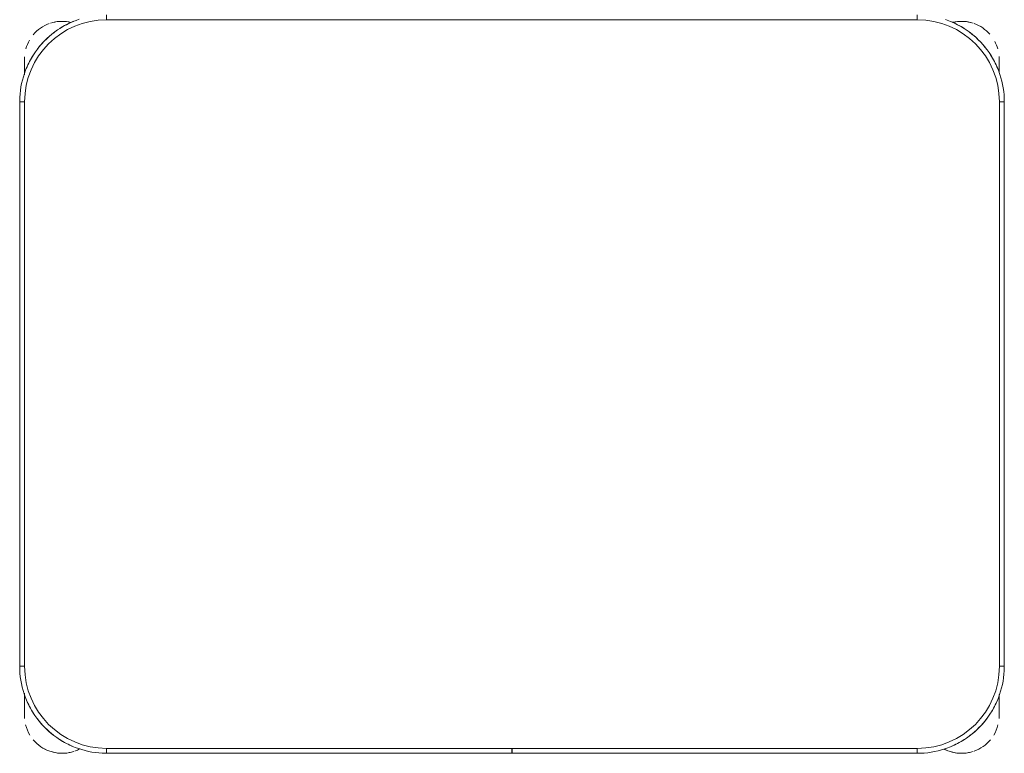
# Model space of a CAD drawing. Header units: metres. Extents: x 3 to 43.5, y -74 to -48.5.
# Tile 182 of 209: x 37.373 to 37.973, y -52.031 to -51.584. Entities that reach past the tile are written whole.
import ezdxf

# ---------------------------------------------------------------- set-up
doc = ezdxf.new("R2010")
doc.units = ezdxf.units.M
doc.layers.add('I-FURN', color=7, linetype='Continuous', lineweight=18)

# ---------------------------------------------------------------- blocks, each defined once
blk = doc.blocks.new('ConjuntoParaAlunoTamanho6 - CJA06_ConjuntoParaAlunoTamanho6-V2-1PAV - FRIGORÍFICA')
at = {"layer": 'I-FURN', "color": 253, "true_color": 0xaaaaaa}
for p, q in [((-0.247, 0.06497), (-0.247, 0.06197)), ((0.247, 0.06497), (0.247, 0.06197)), ((-0.29713, 0.03797), (-0.29713, 0.02828)), ((-0.29713, 0.02878), (-0.29713, 0.03797)), ((0.29687, 0.03797), (0.29687, 0.02961)), ((0.29687, 0.03299), (0.29687, 0.03797)), ((-0.3, 0.01197), (-0.3, -0.33203)), ((-0.3, 0.01197), (-0.297, 0.01197)), ((-0.3, 0.01197), (-0.3, -0.33203)), ((0.3, 0.01197), (0.297, 0.01197)), ((0.3, -0.33203), (0.3, 0.01197)), ((0.3, -0.33203), (0.3, 0.01197)), ((-0.3, -0.33203), (-0.297, -0.33203)), ((0.3, -0.33203), (0.297, -0.33203)), ((-0.29713, -0.34835), (-0.29713, -0.35394)), ((-0.29713, -0.34868), (-0.29713, -0.36203)), ((0.29687, -0.35394), (0.29687, -0.3492)), ((0.29687, -0.36203), (0.29687, -0.34961)), ((-0.29713, -0.35705), (-0.29713, -0.36203)), ((0.29687, -0.36203), (0.29687, -0.35705)), ((-0.247, -0.38503), (-0.247, -0.38203)), ((-0.00005, -0.38203), (-0.00005, -0.38503)), ((0.00005, -0.38503), (0.00005, -0.38203)), ((0.247, -0.38503), (0.247, -0.38203)), ((-0.247, -0.38503), (-0.00005, -0.38503)), ((-0.247, -0.38503), (-0.00005, -0.38503)), ((0.00005, -0.38503), (0.247, -0.38503)), ((0.00005, -0.38503), (0.247, -0.38503))]:
    blk.add_line(p, q, dxfattribs=at)
at = {"layer": 'I-FURN', "color": 253, "true_color": 0xaaaaaa, "flags": 128}
for points in [[(-0.26367, 0.06228), (-0.26567, 0.06157), (-0.26764, 0.06078), (-0.26957, 0.05992), (-0.27147, 0.05898), (-0.27333, 0.05796), (-0.27515, 0.05687), (-0.27693, 0.05571), (-0.27865, 0.05448), (-0.28033, 0.05318), (-0.28195, 0.05181), (-0.28351, 0.05038), (-0.28502, 0.04889), (-0.28647, 0.04734), (-0.28785, 0.04574), (-0.28917, 0.04407), (-0.29042, 0.04236), (-0.2916, 0.0406), (-0.29271, 0.0388), (-0.29374, 0.03695), (-0.29471, 0.03506), (-0.29559, 0.03313), (-0.2964, 0.03117), (-0.29713, 0.02918), (-0.29777, 0.02716), (-0.29834, 0.02512), (-0.29883, 0.02306), (-0.29923, 0.02097), (-0.29955, 0.01888), (-0.29978, 0.01677), (-0.29993, 0.01466), (-0.3, 0.01254), (-0.3, 0.01197)], [(0.247, 0.06197), (0.1235, 0.06197), (0, 0.06197), (-0.1235, 0.06197), (-0.247, 0.06197)], [(-0.247, 0.06197), (-0.1235, 0.06197), (0, 0.06197), (0.1235, 0.06197), (0.247, 0.06197)], [(0.3, 0.01197), (0.29996, 0.01409), (0.29983, 0.0162), (0.29962, 0.01831), (0.29932, 0.02041), (0.29894, 0.0225), (0.29848, 0.02456), (0.29794, 0.02661), (0.29731, 0.02864), (0.2966, 0.03064), (0.29582, 0.03261), (0.29495, 0.03454), (0.29401, 0.03644), (0.29299, 0.0383), (0.2919, 0.04012), (0.29074, 0.04189), (0.28951, 0.04362), (0.28821, 0.04529), (0.28685, 0.04691), (0.28542, 0.04848), (0.28393, 0.04999), (0.28238, 0.05143), (0.28077, 0.05282), (0.27911, 0.05413), (0.2774, 0.05538), (0.27564, 0.05656), (0.27383, 0.05767), (0.27198, 0.05871), (0.27009, 0.05967), (0.26816, 0.06056), (0.2662, 0.06136), (0.26421, 0.06209)], [(-0.29713, 0.03797), (-0.29713, 0.03796), (-0.29713, 0.03792), (-0.29713, 0.03785), (-0.29713, 0.03775), (-0.29713, 0.03763), (-0.29713, 0.03748), (-0.29713, 0.03731), (-0.29713, 0.03711), (-0.29713, 0.03688), (-0.29713, 0.03663), (-0.29713, 0.03635), (-0.29713, 0.03605), (-0.29713, 0.03572), (-0.29713, 0.03537), (-0.29713, 0.035), (-0.29713, 0.03461), (-0.29713, 0.03419), (-0.29713, 0.03375), (-0.29713, 0.03329), (-0.29713, 0.03282), (-0.29713, 0.03232), (-0.29713, 0.0318), (-0.29713, 0.03127), (-0.29713, 0.03072), (-0.29713, 0.03016), (-0.29713, 0.02958), (-0.29713, 0.02898)], [(0.29687, 0.03), (0.29687, 0.03057), (0.29687, 0.03112), (0.29687, 0.03166), (0.29687, 0.03218), (0.29687, 0.03268), (0.29687, 0.03317), (0.29687, 0.03363), (0.29687, 0.03407), (0.29687, 0.0345), (0.29687, 0.0349), (0.29687, 0.03528), (0.29687, 0.03563), (0.29687, 0.03596), (0.29687, 0.03627), (0.29687, 0.03656), (0.29687, 0.03682), (0.29687, 0.03705), (0.29687, 0.03726), (0.29687, 0.03744), (0.29687, 0.0376), (0.29687, 0.03772), (0.29687, 0.03783), (0.29687, 0.0379), (0.29687, 0.03795), (0.29687, 0.03797)], [(-0.297, 0.01197), (-0.297, -0.07403), (-0.297, -0.16003), (-0.297, -0.24603), (-0.297, -0.33203)], [(-0.297, -0.33203), (-0.297, -0.24603), (-0.297, -0.16003), (-0.297, -0.07403), (-0.297, 0.01197)], [(0.297, -0.33203), (0.297, -0.24603), (0.297, -0.16003), (0.297, -0.07403), (0.297, 0.01197)], [(0.297, 0.01197), (0.297, -0.07403), (0.297, -0.16003), (0.297, -0.24603), (0.297, -0.33203)], [(-0.3, -0.33203), (-0.29996, -0.33415), (-0.29983, -0.33627), (-0.29962, -0.33838), (-0.29932, -0.34048), (-0.29894, -0.34256), (-0.29848, -0.34463), (-0.29794, -0.34668), (-0.29731, -0.34871), (-0.2966, -0.3507), (-0.29582, -0.35267), (-0.29495, -0.35461), (-0.29401, -0.35651), (-0.29299, -0.35837), (-0.2919, -0.36019), (-0.29074, -0.36196), (-0.28951, -0.36368), (-0.28821, -0.36536), (-0.28685, -0.36698), (-0.28542, -0.36855), (-0.28393, -0.37005), (-0.28238, -0.3715), (-0.28077, -0.37288), (-0.27911, -0.3742), (-0.2774, -0.37545), (-0.27564, -0.37663), (-0.27383, -0.37774), (-0.27198, -0.37878), (-0.27009, -0.37974), (-0.26816, -0.38062), (-0.2662, -0.38143), (-0.26421, -0.38216), (-0.2622, -0.38281), (-0.26015, -0.38338), (-0.25809, -0.38386), (-0.25601, -0.38426), (-0.25391, -0.38458), (-0.25181, -0.38482), (-0.24969, -0.38497), (-0.24757, -0.38503), (-0.247, -0.38503)], [(0.247, -0.38503), (0.24912, -0.38499), (0.25124, -0.38486), (0.25334, -0.38465), (0.25544, -0.38436), (0.25753, -0.38398), (0.2596, -0.38351), (0.26165, -0.38297), (0.26367, -0.38234), (0.26567, -0.38164), (0.26764, -0.38085), (0.26957, -0.37999), (0.27147, -0.37904), (0.27333, -0.37803), (0.27515, -0.37694), (0.27693, -0.37578), (0.27865, -0.37454), (0.28033, -0.37324), (0.28195, -0.37188), (0.28351, -0.37045), (0.28502, -0.36896), (0.28647, -0.36741), (0.28785, -0.3658), (0.28917, -0.36414), (0.29042, -0.36243), (0.2916, -0.36067), (0.29271, -0.35886), (0.29374, -0.35701), (0.29471, -0.35512), (0.29559, -0.3532), (0.2964, -0.35124), (0.29713, -0.34925), (0.29777, -0.34723), (0.29834, -0.34519), (0.29883, -0.34312), (0.29923, -0.34104), (0.29955, -0.33895), (0.29978, -0.33684), (0.29993, -0.33472), (0.3, -0.33261), (0.3, -0.33203)], [(-0.29713, -0.34907), (-0.29713, -0.34973), (-0.29713, -0.35038), (-0.29713, -0.35102), (-0.29713, -0.35165), (-0.29713, -0.35227), (-0.29713, -0.35288), (-0.29713, -0.35348), (-0.29713, -0.35406), (-0.29713, -0.35463), (-0.29713, -0.35518), (-0.29713, -0.35572), (-0.29713, -0.35624), (-0.29713, -0.35674), (-0.29713, -0.35722), (-0.29713, -0.35769), (-0.29713, -0.35813), (-0.29713, -0.35855), (-0.29713, -0.35895), (-0.29713, -0.35933), (-0.29713, -0.35969), (-0.29713, -0.36002), (-0.29713, -0.36033), (-0.29713, -0.36061), (-0.29713, -0.36087), (-0.29713, -0.36111), (-0.29713, -0.36131), (-0.29713, -0.3615), (-0.29713, -0.36165), (-0.29713, -0.36178), (-0.29713, -0.36188), (-0.29713, -0.36196), (-0.29713, -0.36201), (-0.29713, -0.36203)], [(0.29687, -0.36203), (0.29687, -0.36201), (0.29687, -0.36197), (0.29687, -0.36191), (0.29687, -0.36181), (0.29687, -0.36169), (0.29687, -0.36154), (0.29687, -0.36137), (0.29687, -0.36117), (0.29687, -0.36094), (0.29687, -0.36069), (0.29687, -0.36041), (0.29687, -0.36011), (0.29687, -0.35978), (0.29687, -0.35943), (0.29687, -0.35906), (0.29687, -0.35866), (0.29687, -0.35825), (0.29687, -0.35781), (0.29687, -0.35735), (0.29687, -0.35687), (0.29687, -0.35638), (0.29687, -0.35586), (0.29687, -0.35533), (0.29687, -0.35478), (0.29687, -0.35421), (0.29687, -0.35363), (0.29687, -0.35304), (0.29687, -0.35244), (0.29687, -0.35182), (0.29687, -0.35119), (0.29687, -0.35055), (0.29687, -0.3499)], [(-0.247, -0.38203), (-0.1235, -0.38203), (0, -0.38203), (0.1235, -0.38203), (0.247, -0.38203)], [(-0.00005, -0.38203), (-0.06179, -0.38203), (-0.12353, -0.38203), (-0.18526, -0.38203), (-0.247, -0.38203)], [(0.247, -0.38203), (0.18526, -0.38203), (0.12352, -0.38203), (0.06179, -0.38203), (0.00005, -0.38203)]]:
    blk.add_lwpolyline(points, dxfattribs=at)
at = {"layer": 'I-FURN', "color": 253, "true_color": 0xaaaaaa}
for centre, radius, start, end in [((-0.247, 0.01197), 0.05, 90, 180), ((-0.247, 0.01197), 0.05, 90, 180), ((-0.27413, 0.03797), 0.023, 76.78758, 108), ((-0.27413, 0.03797), 0.023, 76.40434, 104.46692), ((-0.247, 0.01197), 0.053, 112.5, 122.69993), ((0.247, 0.01197), 0.05, 360, 90), ((0.247, 0.01197), 0.05, 0, 90), ((0.247, 0.01197), 0.053, 57.30007, 67.5), ((0.247, 0.01197), 0.053, 57.30007, 67.5), ((0.27387, 0.03797), 0.023, 75.53308, 103.10319), ((0.27387, 0.03797), 0.023, 72, 102.57928), ((-0.27413, 0.03797), 0.023, 109.92744, 140.02309), ((-0.247, 0.01197), 0.053, 127.1607, 143.14964), ((0.247, 0.01197), 0.053, 37.1607, 53.14964), ((0.247, 0.01197), 0.053, 37.1607, 53.14964), ((0.27387, 0.03797), 0.023, 41.01944, 70.30683), ((-0.27413, 0.03797), 0.023, 149.97621, 164.34498), ((0.27387, 0.03797), 0.023, 15.73053, 28.0506), ((-0.27413, 0.03797), 0.023, 176.5669, 180), ((-0.247, 0.01197), 0.053, 147.30007, 157.5), ((0.247, 0.01197), 0.053, 22.5, 32.69993), ((0.247, 0.01197), 0.053, 22.5, 32.69993), ((0.27387, 0.03797), 0.023, 360, 4.00915), ((-0.247, -0.33203), 0.05, 180, 270), ((-0.247, -0.33203), 0.05, 180, 270), ((0.247, -0.33203), 0.05, 270, 360), ((0.247, -0.33203), 0.05, 270, 0), ((-0.247, -0.33203), 0.053, 202.5, 212.69993), ((0.247, -0.33203), 0.053, 327.30007, 337.5), ((0.247, -0.33203), 0.053, 327.30007, 337.5), ((-0.27413, -0.36203), 0.023, 180, 184.41224), ((-0.247, -0.33203), 0.053, 217.1607, 232.44799), ((0.247, -0.33203), 0.053, 307.1607, 323.14964), ((0.247, -0.33203), 0.053, 307.1607, 323.14964), ((0.27387, -0.36203), 0.023, 355.58784, 360), ((-0.27413, -0.36203), 0.023, 194.46313, 211.29748), ((0.27387, -0.36203), 0.023, 328.70279, 345.53679), ((-0.27413, -0.36203), 0.023, 220.15845, 250.98921), ((-0.247, -0.33203), 0.053, 237.30007, 247.5), ((0.247, -0.33203), 0.053, 292.5, 302.69993), ((0.247, -0.33203), 0.053, 292.5, 302.69993), ((0.27387, -0.36203), 0.023, 289.64716, 320.10645), ((-0.27413, -0.36203), 0.023, 241.29896, 288), ((-0.27413, -0.36203), 0.023, 289.64716, 297.85925), ((0.27387, -0.36203), 0.023, 242.37001, 250.98921), ((0.27387, -0.36203), 0.023, 243.53772, 288), ((-0.27413, -0.36203), 0.023, 255.53308, 284.46692), ((0.27387, -0.36203), 0.023, 255.53308, 284.46692)]:
    blk.add_arc(centre, radius, start, end, dxfattribs=at)
blk = doc.blocks.new('4 GRE - ESCOLA DE CINEMA E AUDIOVISUAL CINE REX R07_rvt-1-1PAV - FRIGORÍFICA')
at = {"layer": 'I-FURN', "color": 253, "lineweight": 18, "true_color": 0xaaaaaa}
blk.add_blockref('ConjuntoParaAlunoTamanho6 - CJA06_ConjuntoParaAlunoTamanho6-V2-1PAV - FRIGORÍFICA', (37.67274, -51.6463), dxfattribs=at)

msp = doc.modelspace()

# ---------------------------------------------------------------- block references
at = {"lineweight": 5}
msp.add_blockref('4 GRE - ESCOLA DE CINEMA E AUDIOVISUAL CINE REX R07_rvt-1-1PAV - FRIGORÍFICA', (0, 0), dxfattribs=at)

doc.saveas('drawing.dxf')
